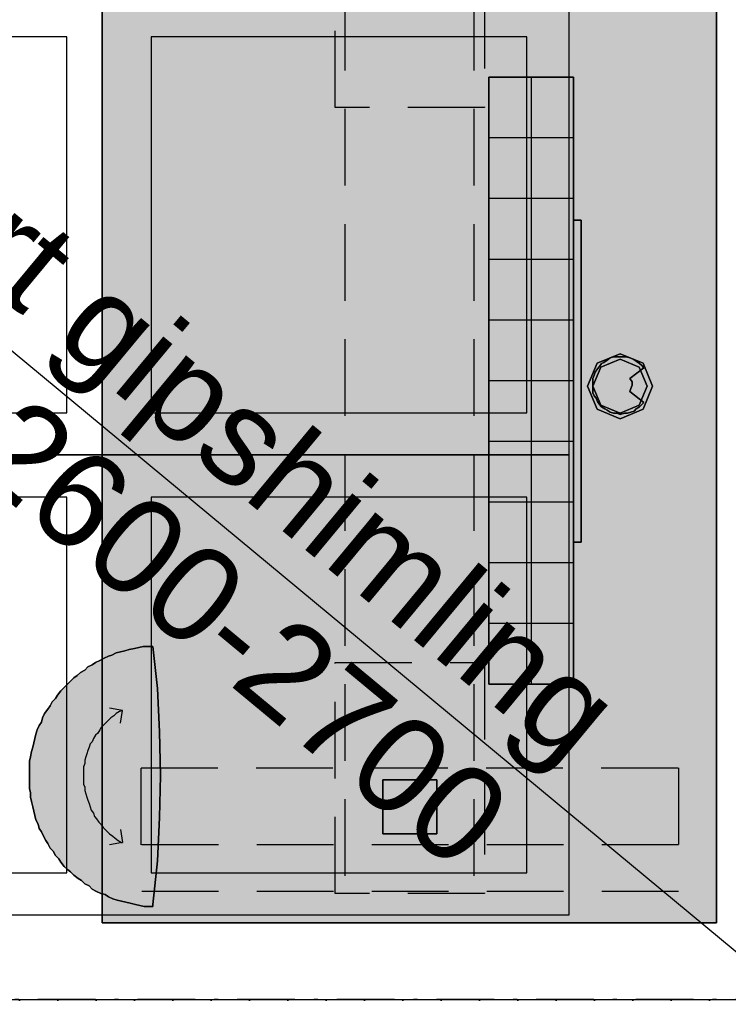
# Model space of a CAD drawing. Header units: millimetres. Extents: x -173281 to 144469, y -85977 to 83288.
# Tile 164 of 256: x -62600 to -61675, y -36898 to -35614. Entities that reach past the tile are written whole.
import ezdxf
from ezdxf.enums import TextEntityAlignment as Align

# ---------------------------------------------------------------- set-up
doc = ezdxf.new("R2010")
doc.units = ezdxf.units.MM
doc.header["$LTSCALE"] = 0.5
doc.header["$MEASUREMENT"] = 0
for name, pattern in [('Over snittplan', [260, 150, -50, 10, -50]), ('PLINE', [0]), ('Under snittplan', [300, 200, -100])]:
    doc.linetypes.add(name, pattern=pattern)
for name, color, linetype in [('00 Møblering fra Hellevang Kontorsystermer AS(Nye konstruksjoner)', 7, 'Continuous'), ('242- Ikke-bærende innervegger (Skravur)(Nye konstruksjoner)', 7, 'Continuous'), ('256- Faste himlinger og overflatebehandling(Nye konstruksjoner)', 7, 'Continuous'), ('862- M___Nettoareal(Nye konstruksjoner)', 7, 'Continuous'), ('862- M___Nettoareal(Polylinje)(Nye konstruksjoner)', 7, 'Continuous'), ('862- M___Nettoareal(Tekst)(Nye konstruksjoner)', 7, 'Continuous')]:
    doc.layers.add(name, color=color, linetype=linetype)
doc.layers.add('236- Innvendig kledning og overflate(Nye konstruksjoner)', color=7, linetype='Continuous', lineweight=0)
doc.styles.add('GENERATED_STYLE_1', font='arial.ttf')

# ---------------------------------------------------------------- blocks, each defined once
blk = doc.blocks.new('Kontor__A-130_13', base_point=(-62324.3, -35418.9))
at = {"layer": '862- M___Nettoareal(Polylinje)(Nye konstruksjoner)', "linetype": 'PLINE', "flags": 128}
blk.add_lwpolyline([(-65073.2, -34871.9), (-65073.2, -36891.9), (-61590.7, -36891.9), (-61590.7, -34871.9)], close=True, dxfattribs=at)
at = {"layer": '862- M___Nettoareal(Tekst)(Nye konstruksjoner)', "style": 'GENERATED_STYLE_1'}
for tag, height, p in [('DUMMY_863', 150, (-64095.3, -35677)), ('DUMMY_862', 150, (-64331, -35997.2)), ('zoneNameLine2', 150, (-64095.3, -36694.7)), ('ROOM_NAME', 150, (-64331, -36694.7)), ('DUMMY_861', 100, (-64488.1, -36294.5)), ('ROOM_NUMBER', 100, (-64488.1, -36683.3)), ('DUMMY_864', 100, (-63859.6, -36660.4))]:
    blk.add_attdef(tag, text='', height=height, rotation=90, dxfattribs=at).set_placement(p, align=Align.TOP_LEFT)

msp = doc.modelspace()

# ---------------------------------------------------------------- hatches: boundary and pattern name
at = {"layer": '00 Møblering fra Hellevang Kontorsystermer AS(Nye konstruksjoner)', "linetype": 'Continuous'}
for points in [[(-61690.7, -35389.8), (-62492.1, -35389.8), (-62492.1, -36791.9), (-61690.7, -36791.9)], [(-61877.2, -35689.4), (-61987.5, -35689.4), (-61987.5, -36480.9), (-61877.2, -36480.9)], [(-61867.3, -35876), (-61877.2, -35876), (-61877.2, -36295.8), (-61867.3, -36295.8)], [(-61816.5, -36049.9), (-61846.5, -36062.3), (-61858.9, -36092.3), (-61846.5, -36122.2), (-61816.5, -36134.7), (-61786.5, -36122.2), (-61774.1, -36092.3), (-61786.5, -36062.3)], [(-61785.4, -36068.2), (-61788.2, -36065.4), (-61791, -36062.6), (-61795.3, -36059.8), (-61799.5, -36056.9), (-61803.7, -36055.5), (-61808, -36054.1), (-61812.2, -36054.1), (-61816.5, -36054.1), (-61820.7, -36054.1), (-61824.9, -36054.1), (-61829.2, -36055.5), (-61833.4, -36058.3), (-61837.7, -36061.2), (-61840.5, -36062.6), (-61843.3, -36066.8), (-61846.1, -36069.7), (-61849, -36073.9), (-61850.4, -36078.1), (-61851.8, -36082.4), (-61851.8, -36086.6), (-61851.8, -36090.9), (-61851.8, -36095.1), (-61851.8, -36100.8), (-61850.4, -36105), (-61847.6, -36107.8), (-61846.1, -36112.1), (-61843.3, -36116.3), (-61840.5, -36119.1), (-61836.2, -36122), (-61833.4, -36123.4), (-61829.2, -36126.2), (-61824.9, -36127.6), (-61820.7, -36127.6), (-61816.5, -36129), (-61810.8, -36127.6), (-61806.6, -36127.6), (-61802.3, -36126.2), (-61798.1, -36124.8), (-61795.3, -36122), (-61791, -36119.1), (-61788.2, -36116.3), (-61785.4, -36113.5), (-61803.7, -36099.3), (-61802.3, -36095.1), (-61800.9, -36090.9), (-61800.9, -36086.6), (-61803.7, -36082.4)], [(-61816.5, -36056.9), (-61841.4, -36067.3), (-61851.8, -36092.3), (-61841.4, -36117.2), (-61816.5, -36127.6), (-61791.5, -36117.2), (-61781.1, -36092.3), (-61791.5, -36067.3)], [(-62425.7, -36770.7), (-62425.7, -36767.9), (-62420, -36711.3), (-62417.2, -36654.8), (-62415.8, -36599.7), (-62417.2, -36543.1), (-62420, -36486.6), (-62425.7, -36431.5), (-62427.1, -36431.5), (-62432.8, -36431.5), (-62438.4, -36431.5), (-62444.1, -36432.9), (-62449.7, -36434.3), (-62456.8, -36435.7), (-62462.4, -36437.1), (-62468.1, -36438.5), (-62473.7, -36440), (-62479.4, -36442.8), (-62483.6, -36444.2), (-62489.3, -36447), (-62495, -36449.8), (-62500.6, -36452.7), (-62504.8, -36455.5), (-62510.5, -36458.3), (-62514.7, -36462.6), (-62520.4, -36465.4), (-62524.6, -36469.6), (-62528.9, -36472.5), (-62533.1, -36476.7), (-62537.4, -36480.9), (-62541.6, -36485.2), (-62545.8, -36489.4), (-62550.1, -36495.1), (-62552.9, -36499.3), (-62557.1, -36503.6), (-62560, -36509.2), (-62562.8, -36513.5), (-62567, -36519.1), (-62569.9, -36524.8), (-62571.3, -36530.4), (-62574.1, -36534.7), (-62576.9, -36540.3), (-62578.3, -36546), (-62579.8, -36551.6), (-62581.2, -36557.3), (-62582.6, -36562.9), (-62584, -36568.6), (-62585.4, -36575.6), (-62586.8, -36581.3), (-62586.8, -36587), (-62586.8, -36592.6), (-62586.8, -36598.3), (-62586.8, -36605.3), (-62586.8, -36611), (-62586.8, -36616.6), (-62585.4, -36622.3), (-62585.4, -36627.9), (-62584, -36633.6), (-62582.6, -36640.7), (-62581.2, -36646.3), (-62579.8, -36652), (-62578.3, -36657.6), (-62575.5, -36663.3), (-62574.1, -36668.9), (-62571.3, -36673.2), (-62568.5, -36678.8), (-62565.6, -36684.5), (-62562.8, -36688.7), (-62560, -36694.4), (-62555.7, -36698.6), (-62552.9, -36704.3), (-62548.7, -36708.5), (-62545.8, -36712.8), (-62541.6, -36718.4), (-62537.4, -36722.6), (-62533.1, -36725.5), (-62528.9, -36729.7), (-62523.2, -36734), (-62519, -36736.8), (-62514.7, -36741), (-62509.1, -36743.8), (-62504.8, -36748.1), (-62499.2, -36750.9), (-62493.5, -36753.7), (-62487.9, -36755.2), (-62483.6, -36758), (-62478, -36760.8), (-62472.3, -36762.2), (-62466.7, -36763.6), (-62461, -36765.1), (-62455.4, -36766.5), (-62448.3, -36767.9), (-62442.7, -36769.3), (-62437, -36770.7), (-62431.3, -36770.7)], [(-62055.4, -36605.3), (-62126, -36605.3), (-62126, -36676), (-62055.4, -36676)]]:
    msp.add_hatch(color=256, dxfattribs=at).paths.add_polyline_path(points)
at = {"layer": '242- Ikke-bærende innervegger (Skravur)(Nye konstruksjoner)', "linetype": 'Continuous'}
h = msp.add_hatch(dxfattribs=at)
h.set_pattern_fill('Gips', color=256, style=0, pattern_type=2)
h.set_pattern_definition([(180, (0, 0), (0, 86.60254), [0, -50]), (180, (-25, -43.3), (0, 86.60254), [0, -50])])
h.paths.add_polyline_path([(-65210.7, -36904.4), (-61478.2, -36904.4), (-61478.2, -36891.9), (-65210.7, -36891.9)])

# ---------------------------------------------------------------- linework, layer by layer
at = {"layer": '00 Møblering fra Hellevang Kontorsystermer AS(Nye konstruksjoner)', "linetype": 'PLINE', "flags": 128}
for points in [[(-61690.7, -35389.8), (-62492.1, -35389.8), (-62492.1, -36791.9), (-61690.7, -36791.9)], [(-61877.2, -35689.4), (-61987.5, -35689.4), (-61987.5, -36480.9), (-61877.2, -36480.9)], [(-61867.3, -35876), (-61877.2, -35876), (-61877.2, -36295.8), (-61867.3, -36295.8)], [(-61816.5, -36049.9), (-61846.5, -36062.3), (-61858.9, -36092.3), (-61846.5, -36122.2), (-61816.5, -36134.7), (-61786.5, -36122.2), (-61774.1, -36092.3), (-61786.5, -36062.3)], [(-61785.4, -36068.2), (-61788.2, -36065.4), (-61791, -36062.6), (-61795.3, -36059.8), (-61799.5, -36056.9), (-61803.7, -36055.5), (-61808, -36054.1), (-61812.2, -36054.1), (-61816.5, -36054.1), (-61820.7, -36054.1), (-61824.9, -36054.1), (-61829.2, -36055.5), (-61833.4, -36058.3), (-61837.7, -36061.2), (-61840.5, -36062.6), (-61843.3, -36066.8), (-61846.1, -36069.7), (-61849, -36073.9), (-61850.4, -36078.1), (-61851.8, -36082.4), (-61851.8, -36086.6), (-61851.8, -36090.9), (-61851.8, -36095.1), (-61851.8, -36100.8), (-61850.4, -36105), (-61847.6, -36107.8), (-61846.1, -36112.1), (-61843.3, -36116.3), (-61840.5, -36119.1), (-61836.2, -36122), (-61833.4, -36123.4), (-61829.2, -36126.2), (-61824.9, -36127.6), (-61820.7, -36127.6), (-61816.5, -36129), (-61810.8, -36127.6), (-61806.6, -36127.6), (-61802.3, -36126.2), (-61798.1, -36124.8), (-61795.3, -36122), (-61791, -36119.1), (-61788.2, -36116.3), (-61785.4, -36113.5), (-61803.7, -36099.3), (-61802.3, -36095.1), (-61800.9, -36090.9), (-61800.9, -36086.6), (-61803.7, -36082.4)], [(-61816.5, -36056.9), (-61841.4, -36067.3), (-61851.8, -36092.3), (-61841.4, -36117.2), (-61816.5, -36127.6), (-61791.5, -36117.2), (-61781.1, -36092.3), (-61791.5, -36067.3)], [(-62425.7, -36770.7), (-62425.7, -36767.9), (-62420, -36711.3), (-62417.2, -36654.8), (-62415.8, -36599.7), (-62417.2, -36543.1), (-62420, -36486.6), (-62425.7, -36431.5), (-62427.1, -36431.5), (-62432.8, -36431.5), (-62438.4, -36431.5), (-62444.1, -36432.9), (-62449.7, -36434.3), (-62456.8, -36435.7), (-62462.4, -36437.1), (-62468.1, -36438.5), (-62473.7, -36440), (-62479.4, -36442.8), (-62483.6, -36444.2), (-62489.3, -36447), (-62495, -36449.8), (-62500.6, -36452.7), (-62504.8, -36455.5), (-62510.5, -36458.3), (-62514.7, -36462.6), (-62520.4, -36465.4), (-62524.6, -36469.6), (-62528.9, -36472.5), (-62533.1, -36476.7), (-62537.4, -36480.9), (-62541.6, -36485.2), (-62545.8, -36489.4), (-62550.1, -36495.1), (-62552.9, -36499.3), (-62557.1, -36503.6), (-62560, -36509.2), (-62562.8, -36513.5), (-62567, -36519.1), (-62569.9, -36524.8), (-62571.3, -36530.4), (-62574.1, -36534.7), (-62576.9, -36540.3), (-62578.3, -36546), (-62579.8, -36551.6), (-62581.2, -36557.3), (-62582.6, -36562.9), (-62584, -36568.6), (-62585.4, -36575.6), (-62586.8, -36581.3), (-62586.8, -36587), (-62586.8, -36592.6), (-62586.8, -36598.3), (-62586.8, -36605.3), (-62586.8, -36611), (-62586.8, -36616.6), (-62585.4, -36622.3), (-62585.4, -36627.9), (-62584, -36633.6), (-62582.6, -36640.7), (-62581.2, -36646.3), (-62579.8, -36652), (-62578.3, -36657.6), (-62575.5, -36663.3), (-62574.1, -36668.9), (-62571.3, -36673.2), (-62568.5, -36678.8), (-62565.6, -36684.5), (-62562.8, -36688.7), (-62560, -36694.4), (-62555.7, -36698.6), (-62552.9, -36704.3), (-62548.7, -36708.5), (-62545.8, -36712.8), (-62541.6, -36718.4), (-62537.4, -36722.6), (-62533.1, -36725.5), (-62528.9, -36729.7), (-62523.2, -36734), (-62519, -36736.8), (-62514.7, -36741), (-62509.1, -36743.8), (-62504.8, -36748.1), (-62499.2, -36750.9), (-62493.5, -36753.7), (-62487.9, -36755.2), (-62483.6, -36758), (-62478, -36760.8), (-62472.3, -36762.2), (-62466.7, -36763.6), (-62461, -36765.1), (-62455.4, -36766.5), (-62448.3, -36767.9), (-62442.7, -36769.3), (-62437, -36770.7), (-62431.3, -36770.7)], [(-62055.4, -36605.3), (-62126, -36605.3), (-62126, -36676), (-62055.4, -36676)]]:
    msp.add_lwpolyline(points, close=True, dxfattribs=at)
at = {"layer": '00 Møblering fra Hellevang Kontorsystermer AS(Nye konstruksjoner)', "linetype": 'PLINE'}
for points in [[(-61690.7, -35389.8), (-61690.7, -36791.9), (-62492.1, -36791.9), (-62492.1, -35389.8)], [(-61877.2, -35689.4), (-61877.2, -36480.9), (-61987.5, -36480.9), (-61987.5, -35689.4)], [(-61867.3, -35876), (-61867.3, -36295.8), (-61877.2, -36295.8), (-61877.2, -35876)], [(-61816.5, -36049.9), (-61786.5, -36062.3), (-61774.1, -36092.3), (-61786.5, -36122.2), (-61816.5, -36134.7), (-61846.5, -36122.2), (-61858.9, -36092.3), (-61846.5, -36062.3)], [(-61785.4, -36068.2), (-61803.7, -36082.4), (-61800.9, -36086.6), (-61800.9, -36090.9), (-61802.3, -36095.1), (-61803.7, -36099.3), (-61785.4, -36113.5), (-61788.2, -36116.3), (-61791, -36119.1), (-61795.3, -36122), (-61798.1, -36124.8), (-61802.3, -36126.2), (-61806.6, -36127.6), (-61810.8, -36127.6), (-61816.5, -36129), (-61820.7, -36127.6), (-61824.9, -36127.6), (-61829.2, -36126.2), (-61833.4, -36123.4), (-61836.2, -36122), (-61840.5, -36119.1), (-61843.3, -36116.3), (-61846.1, -36112.1), (-61847.6, -36107.8), (-61850.4, -36105), (-61851.8, -36100.8), (-61851.8, -36095.1), (-61851.8, -36090.9), (-61851.8, -36086.6), (-61851.8, -36082.4), (-61850.4, -36078.1), (-61849, -36073.9), (-61846.1, -36069.7), (-61843.3, -36066.8), (-61840.5, -36062.6), (-61837.7, -36061.2), (-61833.4, -36058.3), (-61829.2, -36055.5), (-61824.9, -36054.1), (-61820.7, -36054.1), (-61816.5, -36054.1), (-61812.2, -36054.1), (-61808, -36054.1), (-61803.7, -36055.5), (-61799.5, -36056.9), (-61795.3, -36059.8), (-61791, -36062.6), (-61788.2, -36065.4)], [(-61816.5, -36056.9), (-61791.5, -36067.3), (-61781.1, -36092.3), (-61791.5, -36117.2), (-61816.5, -36127.6), (-61841.4, -36117.2), (-61851.8, -36092.3), (-61841.4, -36067.3)], [(-62425.7, -36770.7), (-62431.3, -36770.7), (-62437, -36770.7), (-62442.7, -36769.3), (-62448.3, -36767.9), (-62455.4, -36766.5), (-62461, -36765.1), (-62466.7, -36763.6), (-62472.3, -36762.2), (-62478, -36760.8), (-62483.6, -36758), (-62487.9, -36755.2), (-62493.5, -36753.7), (-62499.2, -36750.9), (-62504.8, -36748.1), (-62509.1, -36743.8), (-62514.7, -36741), (-62519, -36736.8), (-62523.2, -36734), (-62528.9, -36729.7), (-62533.1, -36725.5), (-62537.4, -36722.6), (-62541.6, -36718.4), (-62545.8, -36712.8), (-62548.7, -36708.5), (-62552.9, -36704.3), (-62555.7, -36698.6), (-62560, -36694.4), (-62562.8, -36688.7), (-62565.6, -36684.5), (-62568.5, -36678.8), (-62571.3, -36673.2), (-62574.1, -36668.9), (-62575.5, -36663.3), (-62578.3, -36657.6), (-62579.8, -36652), (-62581.2, -36646.3), (-62582.6, -36640.7), (-62584, -36633.6), (-62585.4, -36627.9), (-62585.4, -36622.3), (-62586.8, -36616.6), (-62586.8, -36611), (-62586.8, -36605.3), (-62586.8, -36598.3), (-62586.8, -36592.6), (-62586.8, -36587), (-62586.8, -36581.3), (-62585.4, -36575.6), (-62584, -36568.6), (-62582.6, -36562.9), (-62581.2, -36557.3), (-62579.8, -36551.6), (-62578.3, -36546), (-62576.9, -36540.3), (-62574.1, -36534.7), (-62571.3, -36530.4), (-62569.9, -36524.8), (-62567, -36519.1), (-62562.8, -36513.5), (-62560, -36509.2), (-62557.1, -36503.6), (-62552.9, -36499.3), (-62550.1, -36495.1), (-62545.8, -36489.4), (-62541.6, -36485.2), (-62537.4, -36480.9), (-62533.1, -36476.7), (-62528.9, -36472.5), (-62524.6, -36469.6), (-62520.4, -36465.4), (-62514.7, -36462.6), (-62510.5, -36458.3), (-62504.8, -36455.5), (-62500.6, -36452.7), (-62495, -36449.8), (-62489.3, -36447), (-62483.6, -36444.2), (-62479.4, -36442.8), (-62473.7, -36440), (-62468.1, -36438.5), (-62462.4, -36437.1), (-62456.8, -36435.7), (-62449.7, -36434.3), (-62444.1, -36432.9), (-62438.4, -36431.5), (-62432.8, -36431.5), (-62427.1, -36431.5), (-62425.7, -36431.5), (-62420, -36486.6), (-62417.2, -36543.1), (-62415.8, -36599.7), (-62417.2, -36654.8), (-62420, -36711.3), (-62425.7, -36767.9)]]:
    msp.add_lwpolyline(points, close=True, dxfattribs=at)
at = {"layer": '00 Møblering fra Hellevang Kontorsystermer AS(Nye konstruksjoner)', "linetype": 'Under snittplan'}
for points in [[(-61993.1, -35427.9), (-61993.1, -35729), (-62188.2, -35729), (-62188.2, -35427.9)], [(-61877.2, -35689.4), (-61877.2, -36480.9), (-61987.5, -36480.9), (-61987.5, -35689.4)], [(-61867.3, -35876), (-61867.3, -36295.8), (-61877.2, -36295.8), (-61877.2, -35876)], [(-62425.7, -36770.7), (-62431.3, -36770.7), (-62437, -36770.7), (-62442.7, -36769.3), (-62448.3, -36767.9), (-62455.4, -36766.5), (-62461, -36765.1), (-62466.7, -36763.6), (-62472.3, -36762.2), (-62478, -36760.8), (-62483.6, -36758), (-62487.9, -36755.2), (-62493.5, -36753.7), (-62499.2, -36750.9), (-62504.8, -36748.1), (-62509.1, -36743.8), (-62514.7, -36741), (-62519, -36736.8), (-62523.2, -36734), (-62528.9, -36729.7), (-62533.1, -36725.5), (-62537.4, -36722.6), (-62541.6, -36718.4), (-62545.8, -36712.8), (-62548.7, -36708.5), (-62552.9, -36704.3), (-62555.7, -36698.6), (-62560, -36694.4), (-62562.8, -36688.7), (-62565.6, -36684.5), (-62568.5, -36678.8), (-62571.3, -36673.2), (-62574.1, -36668.9), (-62575.5, -36663.3), (-62578.3, -36657.6), (-62579.8, -36652), (-62581.2, -36646.3), (-62582.6, -36640.7), (-62584, -36633.6), (-62585.4, -36627.9), (-62585.4, -36622.3), (-62586.8, -36616.6), (-62586.8, -36611), (-62586.8, -36605.3), (-62586.8, -36598.3), (-62586.8, -36592.6), (-62586.8, -36587), (-62586.8, -36581.3), (-62585.4, -36575.6), (-62584, -36568.6), (-62582.6, -36562.9), (-62581.2, -36557.3), (-62579.8, -36551.6), (-62578.3, -36546), (-62576.9, -36540.3), (-62574.1, -36534.7), (-62571.3, -36530.4), (-62569.9, -36524.8), (-62567, -36519.1), (-62562.8, -36513.5), (-62560, -36509.2), (-62557.1, -36503.6), (-62552.9, -36499.3), (-62550.1, -36495.1), (-62545.8, -36489.4), (-62541.6, -36485.2), (-62537.4, -36480.9), (-62533.1, -36476.7), (-62528.9, -36472.5), (-62524.6, -36469.6), (-62520.4, -36465.4), (-62514.7, -36462.6), (-62510.5, -36458.3), (-62504.8, -36455.5), (-62500.6, -36452.7), (-62495, -36449.8), (-62489.3, -36447), (-62483.6, -36444.2), (-62479.4, -36442.8), (-62473.7, -36440), (-62468.1, -36438.5), (-62462.4, -36437.1), (-62456.8, -36435.7), (-62449.7, -36434.3), (-62444.1, -36432.9), (-62438.4, -36431.5), (-62432.8, -36431.5), (-62427.1, -36431.5), (-62425.7, -36431.5), (-62420, -36486.6), (-62417.2, -36543.1), (-62415.8, -36599.7), (-62417.2, -36654.8), (-62420, -36711.3), (-62425.7, -36767.9)], [(-61993.1, -36452.7), (-61993.1, -36753.7), (-62188.2, -36753.7), (-62188.2, -36452.7)], [(-61740.1, -36589.8), (-61740.1, -36690.1), (-62441.2, -36690.1), (-62441.2, -36589.8)], [(-62055.4, -36605.3), (-62055.4, -36676), (-62126, -36676), (-62126, -36605.3)]]:
    msp.add_lwpolyline(points, close=True, dxfattribs=at)
for points in [[(-62175.5, -35430.8), (-62175.5, -36750.9)], [(-62007.3, -35430.8), (-62007.3, -36750.9)], [(-61932.4, -35689.4), (-61932.4, -36480.9)], [(-61877.2, -35768.6), (-61987.5, -35768.6)], [(-61877.2, -35847.7), (-61987.5, -35847.7)], [(-61877.2, -35926.9), (-61987.5, -35926.9)], [(-61877.2, -36006), (-61987.5, -36006)], [(-61877.2, -36085.2), (-61987.5, -36085.2)], [(-61877.2, -36164.4), (-61987.5, -36164.4)], [(-61877.2, -36243.5), (-61987.5, -36243.5)], [(-61877.2, -36322.6), (-61987.5, -36322.6)], [(-61877.2, -36401.8), (-61987.5, -36401.8)], [(-62465.3, -36514.9), (-62469.5, -36516.3), (-62473.7, -36519.1), (-62476.6, -36521.9), (-62480.8, -36524.8), (-62483.6, -36527.6), (-62486.5, -36530.4), (-62489.3, -36533.2), (-62493.5, -36537.5), (-62495, -36540.3), (-62497.8, -36544.6), (-62500.6, -36547.4), (-62503.4, -36551.6), (-62504.8, -36555.9), (-62507.7, -36558.7), (-62509.1, -36562.9), (-62510.5, -36567.2), (-62511.9, -36571.4), (-62513.3, -36575.6), (-62514.7, -36579.9), (-62514.7, -36584.1), (-62516.2, -36588.4), (-62516.2, -36594), (-62516.2, -36598.3), (-62516.2, -36602.5), (-62516.2, -36606.7), (-62516.2, -36611), (-62514.7, -36615.2), (-62514.7, -36619.5), (-62513.3, -36623.7), (-62511.9, -36627.9), (-62510.5, -36632.2), (-62509.1, -36636.4), (-62507.7, -36640.7), (-62506.3, -36644.9), (-62503.4, -36649.1), (-62502, -36653.4), (-62499.2, -36656.2), (-62496.4, -36660.5), (-62493.5, -36663.3), (-62490.7, -36667.5), (-62487.9, -36670.3), (-62485.1, -36673.2), (-62482.2, -36676), (-62478, -36678.8), (-62475.2, -36681.7), (-62470.9, -36684.5), (-62466.7, -36687.3), (-62465.3, -36687.3)], [(-62465.3, -36514.9), (-62482.2, -36512)], [(-62468.1, -36531.8), (-62465.3, -36514.9)], [(-62468.1, -36670.3), (-62465.3, -36687.3)], [(-62465.3, -36687.3), (-62482.2, -36690.1)], [(-61740.1, -36750.9), (-62441.2, -36750.9)]]:
    msp.add_lwpolyline(points, dxfattribs=at)
at = {"layer": '00 Møblering fra Hellevang Kontorsystermer AS(Nye konstruksjoner)', "linetype": 'PLINE'}
for points in [[(-61932.4, -35689.4), (-61932.4, -36480.9)], [(-61877.2, -35768.6), (-61987.5, -35768.6)], [(-61877.2, -35847.7), (-61987.5, -35847.7)], [(-61877.2, -35926.9), (-61987.5, -35926.9)], [(-61877.2, -36006), (-61987.5, -36006)], [(-61877.2, -36085.2), (-61987.5, -36085.2)], [(-61877.2, -36164.4), (-61987.5, -36164.4)], [(-61877.2, -36243.5), (-61987.5, -36243.5)], [(-61877.2, -36322.6), (-61987.5, -36322.6)], [(-61877.2, -36401.8), (-61987.5, -36401.8)], [(-62465.3, -36514.9), (-62469.5, -36516.3), (-62473.7, -36519.1), (-62476.6, -36521.9), (-62480.8, -36524.8), (-62483.6, -36527.6), (-62486.5, -36530.4), (-62489.3, -36533.2), (-62493.5, -36537.5), (-62495, -36540.3), (-62497.8, -36544.6), (-62500.6, -36547.4), (-62503.4, -36551.6), (-62504.8, -36555.9), (-62507.7, -36558.7), (-62509.1, -36562.9), (-62510.5, -36567.2), (-62511.9, -36571.4), (-62513.3, -36575.6), (-62514.7, -36579.9), (-62514.7, -36584.1), (-62516.2, -36588.4), (-62516.2, -36594), (-62516.2, -36598.3), (-62516.2, -36602.5), (-62516.2, -36606.7), (-62516.2, -36611), (-62514.7, -36615.2), (-62514.7, -36619.5), (-62513.3, -36623.7), (-62511.9, -36627.9), (-62510.5, -36632.2), (-62509.1, -36636.4), (-62507.7, -36640.7), (-62506.3, -36644.9), (-62503.4, -36649.1), (-62502, -36653.4), (-62499.2, -36656.2), (-62496.4, -36660.5), (-62493.5, -36663.3), (-62490.7, -36667.5), (-62487.9, -36670.3), (-62485.1, -36673.2), (-62482.2, -36676), (-62478, -36678.8), (-62475.2, -36681.7), (-62470.9, -36684.5), (-62466.7, -36687.3), (-62465.3, -36687.3)], [(-62465.3, -36514.9), (-62482.2, -36512)], [(-62468.1, -36531.8), (-62465.3, -36514.9)], [(-62468.1, -36670.3), (-62465.3, -36687.3)], [(-62465.3, -36687.3), (-62482.2, -36690.1)]]:
    msp.add_lwpolyline(points, dxfattribs=at)
at = {"layer": '236- Innvendig kledning og overflate(Nye konstruksjoner)', "linetype": 'PLINE', "flags": 128}
msp.add_lwpolyline([(-61478.2, -36891.9), (-65223.2, -36891.9)], dxfattribs=at)
at = {"layer": '256- Faste himlinger og overflatebehandling(Nye konstruksjoner)', "linetype": 'PLINE'}
msp.add_line((-61590.7, -36891.9), (-64025.7, -34871.9), dxfattribs=at)
for points in [[(-61883.2, -36181.9), (-63683.2, -36181.9), (-63683.2, -34981.9), (-61883.2, -34981.9)], [(-62538.2, -36126.9), (-62538.2, -35636.9), (-63028.2, -35636.9), (-63028.2, -36126.9)], [(-61938.2, -36126.9), (-61938.2, -35636.9), (-62428.2, -35636.9), (-62428.2, -36126.9)], [(-61883.2, -36781.9), (-63683.2, -36781.9), (-63683.2, -36181.9), (-61883.2, -36181.9)], [(-62538.2, -36726.9), (-62538.2, -36236.9), (-63028.2, -36236.9), (-63028.2, -36726.9)], [(-61938.2, -36726.9), (-61938.2, -36236.9), (-62428.2, -36236.9), (-62428.2, -36726.9)]]:
    msp.add_lwpolyline(points, close=True, dxfattribs=at)
at = {"layer": '256- Faste himlinger og overflatebehandling(Nye konstruksjoner)', "linetype": 'Over snittplan', "flags": 128}
msp.add_lwpolyline([(-61590.7, -36891.9), (-64138.2, -36891.9)], dxfattribs=at)

# ---------------------------------------------------------------- block references
at = {"layer": '862- M___Nettoareal(Nye konstruksjoner)', "linetype": 'Continuous'}
msp.add_blockref('Kontor__A-130_13', (-62324.3, -35418.9), dxfattribs=at)

# ---------------------------------------------------------------- texts
at = {"layer": '256- Faste himlinger og overflatebehandling(Nye konstruksjoner)', "linetype": 'Continuous', "char_height": 125, "rotation": 320.322, "style": 'GENERATED_STYLE_1'}
for s, insert, attachment_point in [('\\A1;{\\pql;\\fArial|b0|i0|c0|p0;\\W1.000000;Skråande\\fArial|b0|i0|c0|p0;\\W1.000000; perforert gipshimling}', (-63635.2, -34975.2), 1), ('\\A1;{\\pql;\\fArial|b0|i0|c0|p0;\\W1.000000;H= 2600-\\fArial|b0|i0|c0|p0;\\W1.000000;2700}', (-62886.2, -36019.4), 7)]:
    msp.add_mtext(s, dxfattribs=dict(at, insert=insert, attachment_point=attachment_point))

doc.saveas('drawing.dxf')
